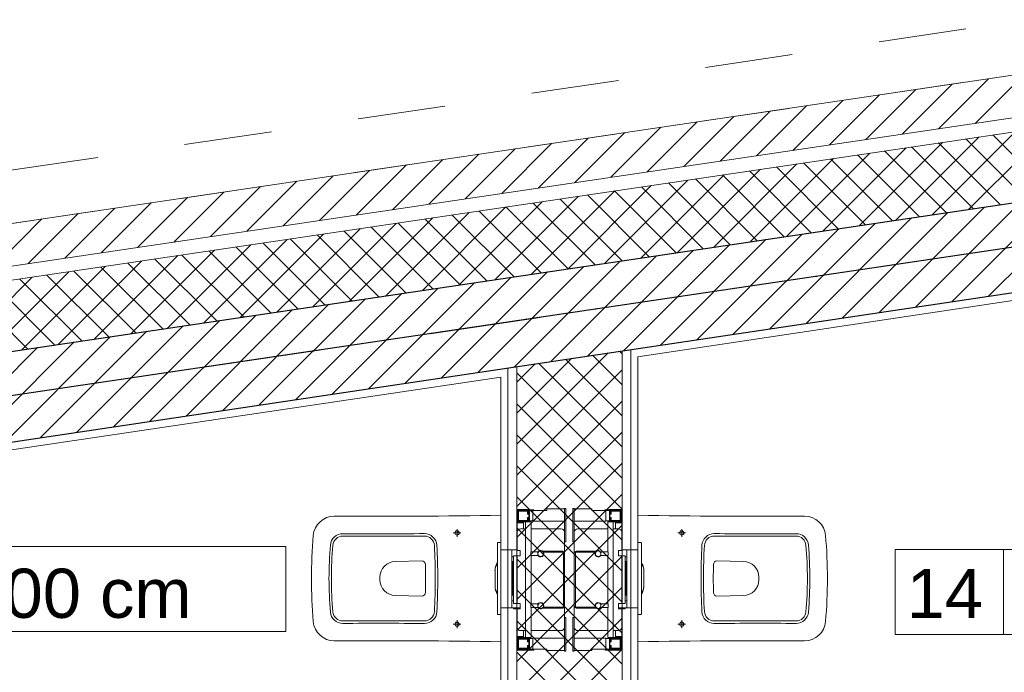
# Model space of a CAD drawing. Header units: metres. Extents: x -10951 to 10441, y -17253 to 1447.
# Tile 34 of 54: x -9080 to -8799, y -13953 to -13767. Entities that reach past the tile are written whole.
import ezdxf
from ezdxf.enums import TextEntityAlignment as Align

# ---------------------------------------------------------------- set-up
doc = ezdxf.new("R2010")
doc.units = ezdxf.units.M
doc.header["$MEASUREMENT"] = 0
for name, pattern in [('8', [0.5, 0.25, -0.25]), ('ACAD_ISO02W100', [15, 12, -3]), ('DASHDOT', [25.4, 12.7, -6.35, 0, -6.35])]:
    doc.linetypes.add(name, pattern=pattern)
for name, color, linetype, lineweight in [('#elektryczne', 8, 'Continuous', 20), ('A_HACZE', 8, 'Continuous', 5), ('A_OSIE', 8, 'Continuous', 13), ('A_OZACZENIE DRZWI', 8, 'Continuous', 13), ('A_OZNACZENIA OKIEN', 8, 'Continuous', 13), ('A_PROJEKTOWANE ŚCIANY MUROWANE NOŚNE', 8, 'Continuous', 30), ('A_SCIANY DZIALOWE GK', 8, 'Continuous', 5), ('A_STAL CIENKIE', 8, 'Continuous', 0), ('A_TABELKI POM.', 8, 'Continuous', 20), ('A_TYNK', 8, 'Continuous', 5), ('A_WYMIARY WEWNETRZNE', 8, 'Continuous', 18), ('A_WYPOSAŻENIE SANITARNE', 8, 'Continuous', 5), ('EB_UZIEMIENIE', 1, 'ACAD_ISO02W100', 30)]:
    doc.layers.add(name, color=color, linetype=linetype, lineweight=lineweight)
doc.styles.add('ARIAL', font='arial.ttf')
doc.styles.add('m1_romans', font='romans.shx', dxfattribs={"width": 0.8})

# ---------------------------------------------------------------- blocks, each defined once
blk = doc.blocks.new('podkład')
at = {"layer": 'A_HACZE', "color": 8, "linetype": 'Continuous'}
for p, q in [((11851.1, -854.75), (11836.86, -868.99)), ((11830.35, -857.82), (11816.11, -872.06)), ((11840.73, -856.29), (11826.49, -870.52)), ((11809.6, -860.89), (11795.37, -875.13)), ((11819.98, -859.36), (11805.74, -873.6)), ((11788.85, -863.96), (11774.62, -878.2)), ((11799.23, -862.43), (11784.99, -876.67)), ((11778.48, -865.5), (11764.24, -879.74)), ((11757.73, -868.57), (11743.49, -882.81)), ((11768.11, -867.04), (11753.87, -881.27)), ((11736.98, -871.64), (11722.74, -885.88)), ((11747.36, -870.11), (11733.12, -884.34)), ((11848.37, -871.33), (11824.63, -895.06)), ((11858.74, -869.79), (11835.01, -893.52)), ((11859.5, -889.9), (11841.89, -872.28)), ((11716.23, -874.71), (11702, -888.95)), ((11726.61, -873.18), (11712.37, -887.42)), ((11827.62, -874.4), (11803.88, -898.13)), ((11837.99, -872.86), (11814.26, -896.59)), ((11844.1, -892.18), (11826.49, -874.56)), ((11851.8, -891.04), (11834.19, -873.42)), ((11695.49, -877.78), (11681.25, -892.02)), ((11705.86, -876.25), (11691.62, -890.49)), ((11806.87, -877.47), (11783.14, -901.2)), ((11817.24, -875.93), (11793.51, -899.66)), ((11821, -895.6), (11803.39, -877.98)), ((11828.7, -894.46), (11811.09, -876.84)), ((11836.4, -893.32), (11818.79, -875.7)), ((11685.11, -879.32), (11670.87, -893.56)), ((11786.12, -880.54), (11762.39, -904.27)), ((11796.49, -879), (11772.76, -902.74)), ((11805.6, -897.87), (11787.99, -880.26)), ((11813.3, -896.73), (11795.69, -879.12)), ((11664.36, -882.39), (11650.12, -896.63)), ((11674.74, -880.86), (11660.5, -895.09)), ((11765.37, -883.61), (11741.64, -907.34)), ((11775.74, -882.07), (11752.01, -905.81)), ((11790.21, -900.15), (11772.59, -882.54)), ((11797.9, -899.01), (11780.29, -881.4)), ((11643.61, -885.46), (11629.37, -899.7)), ((11653.99, -883.93), (11639.75, -898.16)), ((11755, -885.15), (11731.26, -908.88)), ((11767.11, -903.57), (11749.5, -885.96)), ((11774.81, -902.43), (11757.19, -884.82)), ((11782.51, -901.29), (11764.89, -883.68)), ((11622.86, -888.53), (11608.63, -902.77)), ((11633.24, -887), (11619, -901.24)), ((11734.25, -888.22), (11710.51, -911.95)), ((11744.62, -886.68), (11720.89, -910.41)), ((11751.71, -905.85), (11734.1, -888.24)), ((11759.41, -904.71), (11741.8, -887.1)), ((11870.64, -888.25), (11840.7, -918.19)), ((11602.12, -891.6), (11587.88, -905.84)), ((11612.49, -890.07), (11598.25, -904.31)), ((11713.5, -891.29), (11689.77, -915.02)), ((11723.87, -889.75), (11700.14, -913.48)), ((11728.61, -909.27), (11711, -891.66)), ((11736.31, -908.13), (11718.7, -890.52)), ((11744.01, -906.99), (11726.4, -889.38)), ((11849.89, -891.32), (11819.92, -921.29)), ((11860.26, -889.78), (11830.31, -919.74)), ((11581.37, -894.68), (11567.13, -908.91)), ((11591.74, -893.14), (11577.5, -907.38)), ((11692.75, -894.36), (11669.02, -918.09)), ((11703.12, -892.82), (11679.39, -916.56)), ((11713.21, -911.55), (11695.6, -893.94)), ((11720.91, -910.41), (11703.3, -892.8)), ((11829.14, -894.39), (11799.14, -924.39)), ((11839.51, -892.85), (11809.53, -922.84)), ((11570.99, -896.21), (11556.75, -910.45)), ((11672, -897.43), (11648.27, -921.16)), ((11682.37, -895.89), (11658.64, -919.63)), ((11690.12, -914.97), (11672.5, -897.36)), ((11697.81, -913.83), (11680.2, -896.22)), ((11705.51, -912.69), (11687.9, -895.08)), ((11808.39, -897.46), (11778.37, -927.48)), ((11818.77, -895.93), (11788.76, -925.93)), ((11661.63, -898.97), (11637.89, -922.7)), ((11674.72, -917.25), (11657.1, -899.64)), ((11682.42, -916.11), (11664.8, -898.5)), ((11798.02, -899), (11767.98, -929.03)), ((11640.88, -902.04), (11617.14, -925.77)), ((11651.25, -900.5), (11627.52, -924.23)), ((11651.62, -920.67), (11634.01, -903.05)), ((11659.32, -919.53), (11641.71, -901.91)), ((11667.02, -918.39), (11649.41, -900.77)), ((11777.27, -902.07), (11747.2, -932.13)), ((11787.64, -900.53), (11757.59, -930.58)), ((11620.13, -905.11), (11596.4, -928.84)), ((11630.5, -903.57), (11606.77, -927.31)), ((11636.22, -922.95), (11618.61, -905.33)), ((11643.92, -921.81), (11626.31, -904.19)), ((11756.52, -905.14), (11726.43, -935.23)), ((11766.89, -903.6), (11736.82, -933.68)), ((11599.38, -908.18), (11575.65, -931.91)), ((11609.75, -906.64), (11586.02, -930.38)), ((11613.12, -926.36), (11595.51, -908.75)), ((11620.82, -925.23), (11603.21, -907.61)), ((11628.52, -924.09), (11610.91, -906.47)), ((11735.77, -908.21), (11705.65, -938.33)), ((11746.14, -906.67), (11716.04, -936.78)), ((11578.63, -911.25), (11554.9, -934.98)), ((11589, -909.72), (11565.27, -933.45)), ((11597.73, -928.64), (11580.11, -911.03)), ((11605.42, -927.5), (11587.81, -909.89)), ((11715.02, -911.28), (11684.87, -941.43)), ((11725.4, -909.75), (11695.26, -939.88)), ((11568.26, -912.79), (11544.52, -936.52)), ((11574.63, -932.06), (11557.01, -914.45)), ((11582.33, -930.92), (11564.71, -913.31)), ((11590.03, -929.78), (11572.41, -912.17)), ((11694.27, -914.35), (11664.1, -944.53)), ((11704.65, -912.82), (11674.49, -942.98)), ((11566.93, -933.2), (11549.32, -915.59)), ((11683.9, -915.89), (11653.71, -946.08)), ((11663.15, -918.96), (11632.93, -949.17)), ((11673.52, -917.42), (11643.32, -947.62)), ((11642.4, -922.03), (11612.16, -952.27)), ((11652.77, -920.49), (11622.55, -950.72)), ((11621.65, -925.1), (11591.38, -955.37)), ((11632.03, -923.57), (11601.77, -953.82)), ((11600.9, -928.17), (11570.61, -958.47)), ((11611.28, -926.64), (11580.99, -956.92)), ((11580.15, -931.24), (11549.83, -961.57)), ((11590.53, -929.71), (11560.22, -960.02)), ((11569.78, -932.78), (11539.44, -963.12)), ((11736.29, -934.62), (11735.54, -933.87)), ((11732.3, -934.36), (11706.29, -960.37)), ((11721.91, -935.9), (11706.29, -951.53)), ((11736.29, -952.3), (11720.15, -936.17)), ((11736.29, -943.46), (11727.84, -935.02)), ((11711.53, -937.45), (11706.29, -942.69)), ((11736.29, -939.21), (11706.29, -969.21)), ((11736.29, -961.14), (11712.46, -937.31)), ((11736.29, -969.98), (11706.29, -939.98)), ((11736.29, -948.05), (11706.29, -978.05)), ((11736.29, -978.82), (11706.29, -948.82)), ((11736.29, -956.89), (11706.29, -986.89)), ((11736.29, -987.66), (11706.29, -957.66)), ((11736.29, -965.73), (11706.29, -995.73)), ((11736.29, -996.49), (11706.29, -966.49)), ((11736.29, -974.57), (11706.29, -1004.57)), ((11736.29, -1005.33), (11706.29, -975.33)), ((11736.29, -983.4), (11706.29, -1013.4)), ((11736.29, -1014.17), (11706.29, -984.17)), ((11736.29, -992.24), (11706.29, -1022.24)), ((11736.29, -1023.01), (11706.29, -993.01)), ((11736.29, -1001.08), (11706.29, -1031.08)), ((11736.29, -1031.85), (11706.29, -1001.85)), ((11736.29, -1009.92), (11706.29, -1039.92)), ((11736.29, -1040.69), (11706.29, -1010.69)), ((11736.29, -1018.76), (11706.29, -1048.76)), ((11736.29, -1049.53), (11706.29, -1019.53))]:
    blk.add_line(p, q, dxfattribs=at)
at = {"layer": 'A_OSIE', "color": 8, "linetype": 'DASHDOT', "ltscale": 2.5}
blk.add_line((10108.73, -1161.68), (13256.84, -695.71), dxfattribs=at)
at = {"layer": 'A_PROJEKTOWANE ŚCIANY MUROWANE NOŚNE', "color": 8}
for p, q in [((11094.83, -1003.08), (12186.65, -841.47)), ((11388.8, -985.58), (12048.8, -887.15))]:
    blk.add_line(p, q, dxfattribs=at)
at = {"layer": 'A_SCIANY DZIALOWE GK', "color": 8}
for p, q in [((11736.29, -1150.7), (11736.29, -933.76)), ((11738.79, -1148.2), (11738.79, -933.39)), ((11703.79, -1148.2), (11703.79, -938.61)), ((11706.29, -1150.7), (11706.29, -938.24))]:
    blk.add_line(p, q, dxfattribs=at)
at = {"layer": 'A_STAL CIENKIE', "color": 8, "linetype": '8', "ltscale": 100}
for p, q in [((10325.66, -1065.38), (13908.4, -535.07)), ((13910.62, -549.91), (10327.86, -1080.21))]:
    blk.add_line(p, q, dxfattribs=at)
at = {"layer": 'A_TYNK', "color": 8, "linetype": 'Continuous'}
for p, q in [((11089.56, -967.47), (12181.38, -805.87)), ((11091.32, -979.34), (12183.13, -817.74)), ((11091.9, -983.3), (12183.72, -821.69))]:
    blk.add_line(p, q, dxfattribs=at)
at = {"layer": 'A_TYNK', "color": 8}
for p, q in [((12034.3, -891.32), (11740.79, -935.5)), ((11740.79, -1146.2), (11740.79, -935.5)), ((11701.79, -941.28), (11403.3, -985.46)), ((11701.79, -1146.2), (11701.79, -941.28))]:
    blk.add_line(p, q, dxfattribs=at)
at = {"layer": 'A_WYMIARY WEWNETRZNE', "color": 8, "linetype": 'Continuous'}
for p, q in [((11443.5, -989.46), (11640.48, -989.46)), ((11640.48, -989.46), (11640.48, -1013.69)), ((11814.14, -1014.57), (11814.14, -990.34)), ((11814.14, -990.34), (12011.12, -990.34)), ((11845.01, -990.34), (11845.01, -1014.57)), ((11640.48, -1013.69), (11443.5, -1013.69)), ((12011.12, -1014.57), (11814.14, -1014.57))]:
    blk.add_line(p, q, dxfattribs=at)
at = {"layer": 'A_WYPOSAŻENIE SANITARNE', "color": 8, "lineweight": 9}
for p, q in [((11706.39, -982.44), (11706.39, -978.94)), ((11706.39, -978.94), (11709.89, -978.94)), ((11709.89, -978.94), (11709.89, -982.44)), ((11709.89, -978.94), (11709.94, -978.94)), ((11709.94, -978.94), (11710.19, -979.19)), ((11714.89, -978.79), (11719.89, -978.79)), ((11714.89, -979.19), (11714.89, -978.79)), ((11720.29, -978.64), (11719.89, -978.64)), ((11719.89, -988.14), (11719.89, -978.64)), ((11720.29, -988.14), (11720.29, -978.64)), ((11722.29, -978.64), (11722.69, -978.64)), ((11722.29, -988.14), (11722.29, -978.64)), ((11722.69, -988.14), (11722.69, -978.64)), ((11727.69, -978.79), (11722.69, -978.79)), ((11727.69, -979.19), (11727.69, -978.79)), ((11732.64, -978.94), (11732.39, -979.19)), ((11732.69, -978.94), (11732.64, -978.94)), ((11736.19, -978.94), (11732.69, -978.94)), ((11732.69, -978.94), (11732.69, -982.44)), ((11736.19, -982.44), (11736.19, -978.94)), ((11706.54, -982.29), (11706.54, -979.09)), ((11706.54, -979.09), (11709.74, -979.09)), ((11706.59, -982.24), (11706.59, -979.24)), ((11706.59, -979.24), (11709.59, -979.24)), ((11706.79, -979.44), (11706.79, -982.04)), ((11709.39, -979.44), (11706.79, -979.44)), ((11709.39, -980.24), (11709.39, -979.44)), ((11709.59, -980.24), (11709.39, -980.24)), ((11709.39, -982.04), (11709.39, -981.24)), ((11709.39, -981.24), (11709.59, -981.24)), ((11709.59, -979.24), (11709.59, -980.24)), ((11709.59, -981.24), (11709.59, -982.24)), ((11709.74, -979.09), (11709.74, -982.29)), ((11710.89, -979.19), (11709.89, -979.19)), ((11710.19, -979.19), (11709.89, -979.19)), ((11710.04, -979.04), (11711.19, -979.04)), ((11710.89, -979.19), (11714.89, -979.19)), ((11710.89, -979.19), (11710.89, -982.29)), ((11711.19, -979.04), (11711.19, -979.19)), ((11731.69, -979.19), (11727.69, -979.19)), ((11731.39, -979.04), (11731.39, -979.19)), ((11732.54, -979.04), (11731.39, -979.04)), ((11731.69, -979.19), (11731.69, -982.29)), ((11731.69, -979.19), (11732.69, -979.19)), ((11732.39, -979.19), (11732.69, -979.19)), ((11736.04, -979.09), (11732.84, -979.09)), ((11732.84, -979.09), (11732.84, -982.29)), ((11735.99, -979.24), (11732.99, -979.24)), ((11732.99, -979.24), (11732.99, -980.24)), ((11732.99, -980.24), (11733.19, -980.24)), ((11732.99, -981.24), (11732.99, -982.24)), ((11733.19, -981.24), (11732.99, -981.24)), ((11733.19, -980.24), (11733.19, -979.44)), ((11733.19, -979.44), (11735.79, -979.44)), ((11733.19, -982.04), (11733.19, -981.24)), ((11735.79, -979.44), (11735.79, -982.04)), ((11735.99, -982.24), (11735.99, -979.24)), ((11736.04, -982.29), (11736.04, -979.09)), ((11709.89, -982.44), (11706.39, -982.44)), ((11706.39, -982.44), (11706.39, -982.74)), ((11706.39, -982.74), (11706.39, -985.44)), ((11706.39, -982.74), (11708.19, -982.74)), ((11709.74, -982.29), (11706.54, -982.29)), ((11709.59, -982.24), (11706.59, -982.24)), ((11706.79, -982.04), (11709.39, -982.04)), ((11708.79, -984.44), (11707.39, -984.44)), ((11708.19, -982.44), (11708.19, -984.44)), ((11708.79, -982.44), (11708.79, -1015.44)), ((11710.89, -982.19), (11709.89, -982.19)), ((11710.39, -982.44), (11709.89, -982.44)), ((11710.39, -982.44), (11710.39, -991.04)), ((11718.89, -984.44), (11710.39, -984.44)), ((11710.89, -982.29), (11719.89, -982.29)), ((11719.89, -983.44), (11719.89, -982.29)), ((11719.89, -983.44), (11719.89, -985.44)), ((11722.69, -983.44), (11722.69, -982.29)), ((11731.69, -982.29), (11722.69, -982.29)), ((11722.69, -983.44), (11722.69, -985.44)), ((11723.69, -984.44), (11732.19, -984.44)), ((11731.69, -982.19), (11732.69, -982.19)), ((11732.19, -982.44), (11732.69, -982.44)), ((11732.19, -982.44), (11732.19, -991.04)), ((11732.69, -982.44), (11736.19, -982.44)), ((11732.84, -982.29), (11736.04, -982.29)), ((11732.99, -982.24), (11735.99, -982.24)), ((11735.79, -982.04), (11733.19, -982.04)), ((11733.79, -982.44), (11733.79, -1015.44)), ((11733.79, -984.44), (11735.19, -984.44)), ((11734.39, -982.44), (11734.39, -984.44)), ((11736.19, -982.74), (11734.39, -982.74)), ((11736.19, -982.44), (11736.19, -982.74)), ((11736.19, -982.74), (11736.19, -985.44)), ((11706.39, -985.44), (11706.39, -990.64)), ((11719.89, -991.34), (11719.89, -985.44)), ((11722.69, -991.34), (11722.69, -985.44)), ((11736.19, -985.44), (11736.19, -990.64)), ((11700.79, -988.55), (11700.79, -989.15)), ((11700.79, -989.15), (11700.79, -1008.05)), ((11701.79, -988.35), (11700.99, -988.35)), ((11701.79, -989.15), (11701.79, -988.35)), ((11701.79, -989.15), (11701.79, -1008.05)), ((11720.29, -988.14), (11719.89, -988.14)), ((11722.29, -988.14), (11722.69, -988.14)), ((11740.79, -988.35), (11741.59, -988.35)), ((11740.79, -989.15), (11740.79, -988.35)), ((11740.79, -989.15), (11740.79, -1008.05)), ((11741.79, -988.55), (11741.79, -989.15)), ((11741.79, -989.15), (11741.79, -1008.05)), ((11704.89, -990.41), (11701.79, -990.41)), ((11704.89, -990.46), (11701.79, -990.46)), ((11702.14, -990.41), (11702.16, -990.39)), ((11702.16, -990.39), (11706.39, -990.39)), ((11702.16, -990.41), (11702.16, -990.39)), ((11704.89, -990.46), (11704.89, -990.41)), ((11704.89, -990.59), (11704.89, -990.46)), ((11704.89, -990.59), (11704.89, -1006.61)), ((11705.39, -992.39), (11704.89, -992.39)), ((11705.39, -992.14), (11706.39, -992.14)), ((11705.39, -992.14), (11705.39, -1005.74)), ((11707.29, -990.64), (11706.39, -990.64)), ((11706.39, -992.14), (11707.29, -992.14)), ((11706.39, -992.14), (11706.39, -1005.74)), ((11707.29, -990.64), (11707.29, -992.14)), ((11710.29, -991.04), (11710.29, -992.04)), ((11712.07, -991.04), (11710.29, -991.04)), ((11710.29, -992.04), (11712.07, -992.04)), ((11710.39, -992.04), (11710.39, -1005.84)), ((11713.69, -990.84), (11719.39, -990.84)), ((11713.69, -990.87), (11713.69, -990.84)), ((11713.69, -991.14), (11713.69, -991.01)), ((11713.78, -991.14), (11713.69, -991.14)), ((11719.59, -991.14), (11713.89, -991.14)), ((11719.59, -1006.74), (11719.59, -991.14)), ((11719.89, -991.34), (11719.89, -1006.54)), ((11722.69, -991.34), (11722.69, -1006.54)), ((11722.99, -991.14), (11728.68, -991.14)), ((11722.99, -1006.74), (11722.99, -991.14)), ((11728.89, -990.84), (11723.19, -990.84)), ((11728.79, -991.14), (11728.89, -991.14)), ((11728.89, -990.87), (11728.89, -990.84)), ((11728.89, -991.14), (11728.89, -991.01)), ((11730.5, -991.04), (11732.29, -991.04)), ((11732.29, -992.04), (11730.5, -992.04)), ((11732.19, -992.04), (11732.19, -1005.84)), ((11732.29, -991.04), (11732.29, -992.04)), ((11735.29, -990.64), (11736.19, -990.64)), ((11735.29, -990.64), (11735.29, -992.14)), ((11736.19, -992.14), (11735.29, -992.14)), ((11740.42, -990.39), (11736.19, -990.39)), ((11737.19, -992.14), (11736.19, -992.14)), ((11736.19, -992.14), (11736.19, -1005.74)), ((11737.19, -992.14), (11737.19, -1005.74)), ((11737.19, -992.39), (11737.69, -992.39)), ((11737.69, -990.41), (11740.79, -990.41)), ((11737.69, -990.46), (11737.69, -990.41)), ((11737.69, -990.46), (11740.79, -990.46)), ((11737.69, -990.59), (11737.69, -990.46)), ((11737.69, -990.59), (11737.69, -1006.61)), ((11740.44, -990.41), (11740.42, -990.39)), ((11740.42, -990.41), (11740.42, -990.39)), ((11704.89, -993.77), (11705.09, -993.77)), ((11705.09, -993.77), (11705.39, -993.77)), ((11705.09, -1003.37), (11705.09, -993.77)), ((11705.09, -1003.37), (11705.09, -993.77)), ((11737.49, -993.77), (11737.19, -993.77)), ((11737.69, -993.77), (11737.49, -993.77)), ((11737.49, -1003.37), (11737.49, -993.77)), ((11737.49, -1003.37), (11737.49, -993.77)), ((11700.09, -996.33), (11700.09, -996.4)), ((11700.09, -996.4), (11700.09, -996.42)), ((11700.09, -996.42), (11700.09, -1000.71)), ((11742.49, -996.33), (11742.49, -996.4)), ((11742.49, -996.4), (11742.49, -996.42)), ((11742.49, -996.42), (11742.49, -1000.71)), ((11700.09, -1000.71), (11700.09, -1000.74)), ((11700.09, -1000.74), (11700.09, -1000.81)), ((11742.49, -1000.71), (11742.49, -1000.74)), ((11742.49, -1000.74), (11742.49, -1000.81)), ((11705.09, -1003.37), (11704.89, -1003.37)), ((11705.39, -1003.37), (11705.09, -1003.37)), ((11737.19, -1003.37), (11737.49, -1003.37)), ((11737.49, -1003.37), (11737.69, -1003.37)), ((11702.22, -1006.94), (11701.79, -1006.94)), ((11702.25, -1006.97), (11702.2, -1006.92)), ((11702.25, -1006.97), (11702.25, -1006.92)), ((11707.29, -1006.97), (11702.25, -1006.97)), ((11704.89, -1004.97), (11705.39, -1004.97)), ((11704.89, -1006.91), (11704.89, -1006.61)), ((11704.89, -1006.91), (11704.89, -1006.92)), ((11705.39, -1005.74), (11706.39, -1005.74)), ((11705.39, -1006.97), (11705.39, -1007.24)), ((11706.39, -1005.74), (11707.29, -1005.74)), ((11706.39, -1007.24), (11706.39, -1006.97)), ((11707.29, -1005.74), (11707.29, -1007.24)), ((11710.29, -1005.84), (11712.07, -1005.84)), ((11710.29, -1006.84), (11710.29, -1005.84)), ((11712.07, -1006.84), (11710.29, -1006.84)), ((11710.39, -1006.84), (11710.39, -1015.44)), ((11713.69, -1006.87), (11713.69, -1006.74)), ((11713.69, -1006.74), (11713.78, -1006.74)), ((11713.69, -1007.04), (11713.69, -1007.01)), ((11719.39, -1007.04), (11713.69, -1007.04)), ((11713.89, -1006.74), (11719.59, -1006.74)), ((11719.89, -1012.44), (11719.89, -1006.54)), ((11722.69, -1012.44), (11722.69, -1006.54)), ((11728.68, -1006.74), (11722.99, -1006.74)), ((11723.19, -1007.04), (11728.89, -1007.04)), ((11728.89, -1006.74), (11728.79, -1006.74)), ((11728.89, -1006.87), (11728.89, -1006.74)), ((11728.89, -1007.04), (11728.89, -1007.01)), ((11732.29, -1005.84), (11730.5, -1005.84)), ((11730.5, -1006.84), (11732.29, -1006.84)), ((11732.19, -1006.84), (11732.19, -1015.44)), ((11732.29, -1006.84), (11732.29, -1005.84)), ((11736.19, -1005.74), (11735.29, -1005.74)), ((11735.29, -1005.74), (11735.29, -1007.24)), ((11735.29, -1006.97), (11740.32, -1006.97)), ((11737.19, -1005.74), (11736.19, -1005.74)), ((11736.19, -1007.24), (11736.19, -1006.97)), ((11737.69, -1004.97), (11737.19, -1004.97)), ((11737.19, -1006.97), (11737.19, -1007.24)), ((11737.69, -1006.91), (11737.69, -1006.61)), ((11737.69, -1006.91), (11737.69, -1006.92)), ((11740.32, -1006.97), (11740.37, -1006.92)), ((11740.32, -1006.97), (11740.32, -1006.92)), ((11740.35, -1006.94), (11740.79, -1006.94)), ((11700.79, -1008.05), (11700.79, -1008.65)), ((11700.79, -1008.65), (11700.79, -1008.69)), ((11701.79, -1008.89), (11700.99, -1008.89)), ((11701.79, -1008.85), (11701.79, -1008.05)), ((11701.79, -1008.85), (11701.79, -1008.89)), ((11705.39, -1007.24), (11706.39, -1007.24)), ((11706.34, -1009.47), (11706.39, -1009.47)), ((11706.34, -1018.97), (11706.34, -1009.47)), ((11707.29, -1007.24), (11706.39, -1007.24)), ((11706.39, -1007.24), (11706.39, -1012.44)), ((11720.29, -1009.74), (11719.89, -1009.74)), ((11719.89, -1019.24), (11719.89, -1009.74)), ((11720.29, -1019.24), (11720.29, -1009.74)), ((11722.29, -1019.24), (11722.29, -1009.74)), ((11722.29, -1009.74), (11722.69, -1009.74)), ((11722.69, -1019.24), (11722.69, -1009.74)), ((11735.29, -1007.24), (11736.19, -1007.24)), ((11736.19, -1007.24), (11736.19, -1012.44)), ((11737.19, -1007.24), (11736.19, -1007.24)), ((11736.23, -1009.47), (11736.19, -1009.47)), ((11736.23, -1018.97), (11736.23, -1009.47)), ((11740.79, -1008.85), (11740.79, -1008.05)), ((11740.79, -1008.85), (11740.79, -1008.89)), ((11740.79, -1008.89), (11741.59, -1008.89)), ((11741.79, -1008.05), (11741.79, -1008.65)), ((11741.79, -1008.65), (11741.79, -1008.69)), ((11706.39, -1012.44), (11706.39, -1015.14)), ((11719.89, -1012.44), (11719.89, -1014.44)), ((11722.69, -1012.44), (11722.69, -1014.44)), ((11736.19, -1012.44), (11736.19, -1015.14)), ((11708.19, -1015.14), (11706.39, -1015.14)), ((11706.39, -1015.14), (11706.39, -1015.44)), ((11706.39, -1018.94), (11706.39, -1015.44)), ((11706.39, -1015.44), (11709.89, -1015.44)), ((11707.39, -1013.44), (11708.79, -1013.44)), ((11708.19, -1013.44), (11708.19, -1015.44)), ((11710.39, -1015.44), (11709.89, -1015.44)), ((11709.89, -1015.44), (11709.89, -1018.94)), ((11710.39, -1013.44), (11718.89, -1013.44)), ((11719.89, -1015.59), (11719.89, -1014.44)), ((11722.69, -1015.59), (11722.69, -1014.44)), ((11732.19, -1013.44), (11723.69, -1013.44)), ((11732.19, -1015.44), (11732.69, -1015.44)), ((11732.69, -1015.44), (11732.69, -1018.94)), ((11736.19, -1015.44), (11732.69, -1015.44)), ((11735.19, -1013.44), (11733.79, -1013.44)), ((11734.39, -1013.44), (11734.39, -1015.44)), ((11734.39, -1015.14), (11736.19, -1015.14)), ((11736.19, -1015.14), (11736.19, -1015.44)), ((11736.19, -1018.94), (11736.19, -1015.44)), ((11706.54, -1018.79), (11706.54, -1015.59)), ((11706.54, -1015.59), (11709.74, -1015.59)), ((11706.59, -1018.64), (11706.59, -1015.64)), ((11706.59, -1015.64), (11709.59, -1015.64)), ((11706.79, -1015.84), (11706.79, -1018.44)), ((11709.39, -1015.84), (11706.79, -1015.84)), ((11709.39, -1016.64), (11709.39, -1015.84)), ((11709.59, -1016.64), (11709.39, -1016.64)), ((11709.39, -1018.44), (11709.39, -1017.64)), ((11709.39, -1017.64), (11709.59, -1017.64)), ((11709.59, -1015.64), (11709.59, -1016.64)), ((11709.59, -1017.64), (11709.59, -1018.64)), ((11709.74, -1015.59), (11709.74, -1018.79)), ((11710.89, -1015.69), (11709.89, -1015.69)), ((11710.89, -1018.69), (11710.89, -1015.59)), ((11710.89, -1015.59), (11719.89, -1015.59)), ((11731.69, -1015.59), (11722.69, -1015.59)), ((11731.69, -1018.69), (11731.69, -1015.59)), ((11731.69, -1015.69), (11732.69, -1015.69)), ((11736.04, -1015.59), (11732.84, -1015.59)), ((11732.84, -1015.59), (11732.84, -1018.79)), ((11732.99, -1015.64), (11732.99, -1016.64)), ((11735.99, -1015.64), (11732.99, -1015.64)), ((11732.99, -1016.64), (11733.19, -1016.64)), ((11733.19, -1017.64), (11732.99, -1017.64)), ((11732.99, -1017.64), (11732.99, -1018.64)), ((11733.19, -1015.84), (11735.79, -1015.84)), ((11733.19, -1016.64), (11733.19, -1015.84)), ((11733.19, -1018.44), (11733.19, -1017.64)), ((11735.79, -1015.84), (11735.79, -1018.44)), ((11735.99, -1018.64), (11735.99, -1015.64)), ((11736.04, -1018.79), (11736.04, -1015.59)), ((11711.14, -1018.97), (11706.34, -1018.97)), ((11709.89, -1018.94), (11706.39, -1018.94)), ((11709.74, -1018.79), (11706.54, -1018.79)), ((11709.59, -1018.64), (11706.59, -1018.64)), ((11706.79, -1018.44), (11709.39, -1018.44)), ((11710.89, -1018.69), (11709.89, -1018.69)), ((11710.89, -1018.69), (11714.89, -1018.69)), ((11711.14, -1018.69), (11711.14, -1018.97)), ((11714.89, -1018.69), (11714.89, -1019.09)), ((11714.89, -1019.09), (11719.89, -1019.09)), ((11720.29, -1019.24), (11719.89, -1019.24)), ((11722.29, -1019.24), (11722.69, -1019.24)), ((11727.69, -1019.09), (11722.69, -1019.09)), ((11731.69, -1018.69), (11727.69, -1018.69)), ((11727.69, -1018.69), (11727.69, -1019.09)), ((11731.43, -1018.69), (11731.43, -1018.97)), ((11731.43, -1018.97), (11736.23, -1018.97)), ((11731.69, -1018.69), (11732.69, -1018.69)), ((11732.69, -1018.94), (11736.19, -1018.94)), ((11732.84, -1018.79), (11736.04, -1018.79)), ((11732.99, -1018.64), (11735.99, -1018.64)), ((11735.79, -1018.44), (11733.19, -1018.44))]:
    blk.add_line(p, q, dxfattribs=at)
at = {"layer": 'A_WYPOSAŻENIE SANITARNE', "color": 8}
for p, q in [((11689.29, -986.7), (11689.29, -984.5)), ((11753.29, -986.7), (11753.29, -984.5)), ((11690.39, -985.6), (11688.19, -985.6)), ((11752.19, -985.6), (11754.39, -985.6)), ((11679.25, -993.6), (11671.71, -993.73)), ((11763.33, -993.6), (11770.86, -993.73)), ((11667.29, -998.23), (11667.29, -998.97)), ((11775.29, -998.23), (11775.29, -998.97)), ((11679.25, -1003.6), (11671.71, -1003.47)), ((11763.33, -1003.6), (11770.86, -1003.47)), ((11690.39, -1011.6), (11688.19, -1011.6)), ((11689.29, -1010.5), (11689.29, -1012.7)), ((11752.19, -1011.6), (11754.39, -1011.6)), ((11753.29, -1010.5), (11753.29, -1012.7))]:
    blk.add_line(p, q, dxfattribs=at)
for points in [[(11701.79, -1016.6, 0.005206), (11654.31, -1016.35, -0.3911), (11648.31, -1010.85, -0.042325), (11648.31, -986.35, -0.3911), (11654.31, -980.85, 0.005206), (11701.79, -980.6)], [(11740.79, -1016.6, -0.005206), (11788.26, -1016.35, 0.3911), (11794.27, -1010.85, 0.042325), (11794.27, -986.35, 0.3911), (11788.26, -980.85, -0.005206), (11740.79, -980.6)]]:
    blk.add_lwpolyline(points, format="xyb", close=True, dxfattribs=at)
at = {"layer": 'A_WYPOSAŻENIE SANITARNE', "color": 8, "lineweight": 9, "flags": 128}
for points in [[(11700.09, -996.4), (11700.09, -996.37), (11700.09, -996.35)], [(11742.49, -996.4), (11742.49, -996.37), (11742.48, -996.35)]]:
    blk.add_lwpolyline(points, dxfattribs=at)
at = {"layer": 'A_WYPOSAŻENIE SANITARNE', "color": 8}
for centre in [(11689.29, -985.6), (11753.29, -985.6), (11689.29, -1011.6), (11753.29, -1011.6)]:
    blk.add_circle(centre, 0.6, dxfattribs=at)
at = {"layer": 'A_WYPOSAŻENIE SANITARNE', "color": 8, "lineweight": 9}
for centre, radius, start, end in [((11707.39, -985.44), 1, 90, 180), ((11718.89, -985.44), 1, 0, 90), ((11723.69, -985.44), 1, 90, 180), ((11735.19, -985.44), 1, 0, 90), ((11700.99, -988.55), 0.2, 89.9994, 180.0002), ((11741.59, -988.55), 0.2, 359.9998, 90.0006), ((11712.07, -991.34), 0.3, 45.0482, 90), ((11712.07, -991.74), 0.3, 270, 314.9518), ((11713.09, -991.54), 0.9, 48.1897, 152.734), ((11713.09, -991.54), 0.8, 41.4096, 30), ((11713.09, -991.54), 0.9, 207.266, 26.3878), ((11719.39, -991.34), 0.5, 0, 90), ((11723.19, -991.34), 0.5, 90, 180), ((11729.49, -991.54), 0.9, 153.6122, 332.734), ((11729.49, -991.54), 0.8, 150, 138.5904), ((11729.49, -991.54), 0.9, 27.266, 131.8103), ((11730.5, -991.34), 0.3, 90, 134.9518), ((11730.5, -991.74), 0.3, 225.0482, 270), ((11704.09, -996.33), 4, 145.5885, 176.4717), ((11703.49, -996.39), 3.41, 142.6053, 180.5429), ((11703.13, -996.15), 2.99, 141.5531, 168.2894), ((11738.49, -996.33), 4, 3.5283, 34.4115), ((11739.45, -996.15), 2.99, 11.7106, 38.4469), ((11739.08, -996.39), 3.41, 359.4571, 37.3947), ((11704.09, -996.33), 4, 179.3495, 180), ((11738.49, -996.33), 4, 0, 0.6505), ((11703.48, -1000.75), 3.39, 179.443, 217.4873), ((11703.5, -1000.77), 3.41, 179.4775, 217.3533), ((11704.09, -1000.81), 4, 180, 214.4115), ((11739.1, -1000.75), 3.39, 322.5127, 0.557), ((11739.07, -1000.77), 3.41, 322.6467, 0.5225), ((11738.49, -1000.81), 4, 325.5885, 0), ((11712.07, -1006.14), 0.3, 45.0482, 90), ((11712.07, -1006.54), 0.3, 270, 314.9518), ((11713.09, -1006.34), 0.9, 333.6122, 152.734), ((11713.09, -1006.34), 0.8, 330, 318.5904), ((11713.09, -1006.34), 0.9, 207.266, 311.8103), ((11719.39, -1006.54), 0.5, 270, 0), ((11723.19, -1006.54), 0.5, 180, 270), ((11729.49, -1006.34), 0.9, 27.266, 206.3878), ((11729.49, -1006.34), 0.8, 221.4096, 210), ((11729.49, -1006.34), 0.9, 228.1897, 332.734), ((11730.5, -1006.14), 0.3, 90, 134.9518), ((11730.5, -1006.54), 0.3, 225.0482, 270), ((11700.99, -1008.69), 0.2, 180.0001, 270.0002), ((11741.59, -1008.69), 0.2, 269.9998, 359.9999), ((11707.39, -1012.44), 1, 180, 270), ((11718.89, -1012.44), 1, 270, 0), ((11723.69, -1012.44), 1, 180, 270), ((11735.19, -1012.44), 1, 270, 0)]:
    blk.add_arc(centre, radius, start, end, dxfattribs=at)
at = {"layer": 'A_WYPOSAŻENIE SANITARNE', "color": 8}
for centre, radius, start, end in [((11656.69, -989.33), 3.5, 89.7337, 175.6401), ((11656.69, -989.33), 2.8, 89.7337, 175.6401), ((11667.32, 1297.83), 2283.68, 269.73369, 270.31819), ((11667.32, 1297.83), 2284.38, 269.73369, 270.31819), ((11680.02, -989.32), 3.5, 2.9251, 90.3182), ((11680.02, -989.32), 2.8, 2.9251, 90.3182), ((11762.55, -989.32), 3.5, 89.6818, 177.0749), ((11762.55, -989.32), 2.8, 89.6818, 177.0749), ((11775.26, 1297.83), 2283.68, 269.68181, 270.26631), ((11775.26, 1297.83), 2284.38, 269.68181, 270.26631), ((11785.89, -989.33), 3.5, 4.3599, 90.2663), ((11785.89, -989.33), 2.8, 4.3599, 90.2663), ((11764.14, -998.6), 111.35, 175.0848, 184.9152), ((11764.15, -998.6), 110.66, 175.0817, 184.9183), ((11519.42, -998.6), 163.67, 356.6977, 3.3023), ((11519.43, -998.6), 164.36, 356.6991, 3.3009), ((11923.15, -998.6), 164.36, 176.6991, 183.3009), ((11923.15, -998.6), 163.67, 176.6977, 183.3023), ((11678.43, -998.6), 110.66, 355.0817, 4.9183), ((11678.44, -998.6), 111.35, 355.0848, 4.9152), ((11671.79, -998.23), 4.5, 91, 180), ((11679.25, -994.6), 1, 1.1192, 90), ((11474.5, -998.6), 205.79, 358.8808, 1.1192), ((11968.08, -998.6), 205.79, 178.8808, 181.1192), ((11763.33, -994.6), 1, 90, 178.8808), ((11770.79, -998.23), 4.5, 0, 89), ((11671.79, -998.97), 4.5, 180, 269), ((11770.79, -998.97), 4.5, 271, 0), ((11679.25, -1002.6), 1, 270, 358.8808), ((11763.33, -1002.6), 1, 181.1192, 270), ((11656.69, -1007.87), 3.5, 184.3599, 270.2663), ((11656.69, -1007.87), 2.8, 184.3599, 270.2663), ((11680.02, -1007.89), 2.8, 269.6818, 357.0749), ((11680.02, -1007.89), 3.5, 269.6818, 357.0749), ((11762.55, -1007.89), 3.5, 182.9251, 270.3182), ((11762.55, -1007.89), 2.8, 182.9251, 270.3182), ((11785.89, -1007.87), 2.8, 269.7337, 355.6401), ((11785.89, -1007.87), 3.5, 269.7337, 355.6401), ((11667.32, -3295.03), 2284.38, 89.68181, 90.26631), ((11667.32, -3295.03), 2283.68, 89.68181, 90.26631), ((11775.26, -3295.03), 2284.38, 89.73369, 90.31819), ((11775.26, -3295.03), 2283.68, 89.73369, 90.31819)]:
    blk.add_arc(centre, radius, start, end, dxfattribs=at)
at = {"layer": 'A_OZACZENIE DRZWI', "color": 8, "ltscale": 0.1, "style": 'm1_romans', "width": 0.8}
for rotation, p in [(98.4861, (12735.07, -773.13)), (360, (12573.8, -1012.7)), (90, (11565.29, -1150.14)), (90, (11872.29, -1150.14)), (90, (12230.03, -1245.64)), (90, (12385.87, -1249.44)), (90, (11565.29, -1370.89)), (90, (11872.29, -1370.89)), (90, (12230.03, -1370.89)), (90, (12389.3, -1370.89)), (90, (11748.79, -1556.15)), (90, (11986.6, -1556.15)), (90, (12389.3, -1556.15)), (360, (12235.05, -1664.2)), (360, (12235.05, -1880.2)), (90, (11745.78, -2001.94))]:
    blk.add_attdef('SZEROKOSC', text='', height=10, rotation=rotation, dxfattribs=at).set_placement(p, align=Align.BOTTOM_CENTER)
for rotation, p in [(98.4861, (12738.56, -773.47)), (360, (12572.95, -1016.09)), (90, (11568.68, -1150.99)), (90, (11875.68, -1150.99)), (90, (12233.42, -1246.49)), (90, (12389.27, -1250.29)), (90, (11568.68, -1371.74)), (90, (11875.68, -1371.74)), (90, (12233.42, -1371.74)), (90, (12392.69, -1371.74)), (90, (11752.19, -1557)), (90, (11990, -1557)), (90, (12392.69, -1557)), (360, (12234.2, -1667.59)), (360, (12234.2, -1883.59)), (90, (11749.18, -2002.79))]:
    blk.add_attdef('WYSOKOSC', text='', height=10, rotation=rotation, dxfattribs=at).set_placement(p, align=Align.TOP_CENTER)
at = {"layer": 'A_OZNACZENIA OKIEN', "color": 8, "linetype": 'Continuous', "lineweight": 18, "style": 'ARIAL'}
blk.add_text('Hpom.=300 cm', height=14, dxfattribs=at).set_placement((11480.49, -1009.8))
at = {"layer": 'A_OZNACZENIA OKIEN', "color": 8, "ltscale": 0.1, "style": 'm1_romans', "width": 0.8}
for rotation, p in [(278.8676, (13373.71, -593.04)), (278.8676, (12983.87, -650.74)), (278.8676, (12445.73, -730.4)), (278.8676, (12224.15, -763.19)), (0, (14017.48, -900.03)), (278.8676, (11021.54, -941.2)), (278.8676, (10640.69, -997.57)), (0, (14017.48, -1574.7)), (90, (10819.6, -2080.7)), (90, (11204.6, -2080.7)), (90, (11970.6, -2080.7)), (90, (13175.8, -2080.7)), (90, (13539.8, -2080.7))]:
    blk.add_attdef('SZEROKOSC', text='', height=10, rotation=rotation, dxfattribs=at).set_placement(p, align=Align.BOTTOM_CENTER)
for rotation, p in [(278.8676, (13403.28, -587.56)), (278.8676, (13013.44, -645.27)), (278.8676, (12475.3, -724.92)), (278.8676, (12253.72, -757.72)), (0, (14011.09, -903.42)), (278.8676, (11051.11, -935.72)), (278.8676, (10670.26, -992.09)), (0, (14011.09, -1578.09)), (90, (10823, -2081.55)), (90, (11208, -2081.55)), (90, (11974, -2081.55)), (90, (13179.19, -2081.55)), (90, (13543.19, -2081.55))]:
    blk.add_attdef('WYSOKOSC', text='', height=10, rotation=rotation, dxfattribs=at).set_placement(p, align=Align.TOP_CENTER)
at = {"layer": 'A_TABELKI POM.', "color": 8, "linetype": 'Continuous', "lineweight": 18, "style": 'ARIAL'}
blk.add_text('14', height=14, dxfattribs=at).set_placement((11817.37, -1009.85))

msp = doc.modelspace()

# ---------------------------------------------------------------- linework, layer by layer
at = {"layer": 'EB_UZIEMIENIE', "linetype": 'Continuous', "lineweight": 30}
msp.add_line((-8583.02, -13800.26), (-9268.02, -13901.65), dxfattribs=at)

# ---------------------------------------------------------------- block references
at = {"layer": '#elektryczne', "color": 8, "linetype": 'Continuous', "lineweight": 18}
msp.add_blockref('podkład', (-20644.32, -12927.59), dxfattribs=at)

doc.saveas('drawing.dxf')
